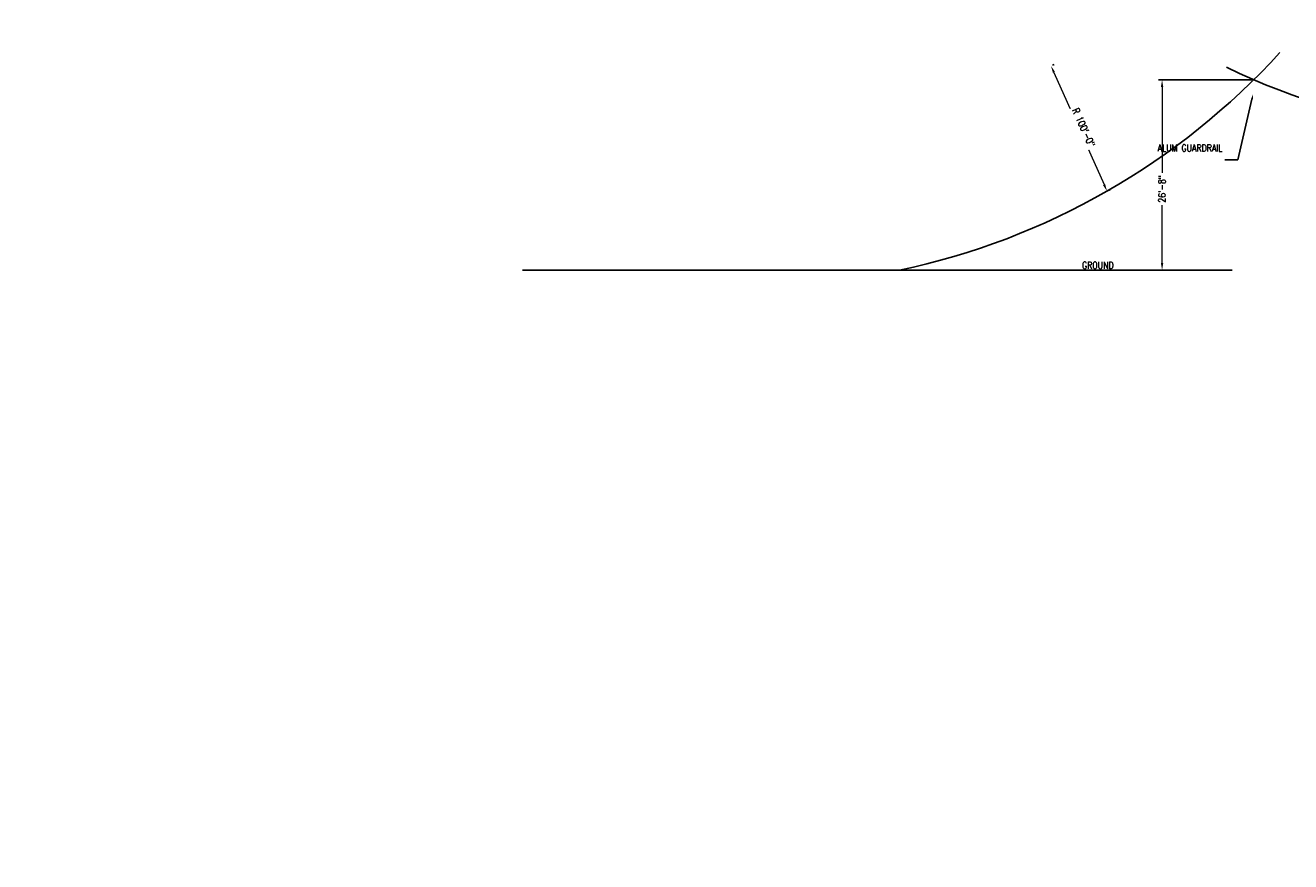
# Model space of a CAD drawing. Header units: inches. Extents: x -21414 to 10640, y -3342 to 4565.
# Tile 3 of 7: x -2027 to 98, y 1406 to 2812. Entities that reach past the tile are written whole.
import ezdxf
from ezdxf import colors
from ezdxf.entities.mleader import LeaderData, LeaderLine
from ezdxf.math import Vec2, Vec3

# ---------------------------------------------------------------- set-up
doc = ezdxf.new("R2010")
doc.units = ezdxf.units.IN
doc.header["$MEASUREMENT"] = 0
doc.layers.get('Defpoints').update_dxf_attribs({"color": 6})
for name, color, linetype, lineweight in [('E-ANNO-DIMS', 1, 'Continuous', 9), ('E-GRND-CIRC', 4, 'Continuous', 50), ('G-Anno-Std-Scrn', 8, 'Continuous', 35), ('G-Bgrd-Std-Scrn', 250, 'Continuous', 35)]:
    doc.layers.add(name, color=color, linetype=linetype, lineweight=lineweight)
doc.styles.add('Annotative', font='romans.shx', dxfattribs={"width": 0.8, "height": 0.125})
doc.dimstyles.new('Annotative', dxfattribs={"dimscale": 0, "dimtxt": 0.125, "dimasz": 0.125, "dimexe": 0.0625, "dimexo": 0.03125, "dimgap": 0.03125, "dimtad": 1, "dimdec": 3, "dimzin": 3, "dimdsep": 46, "dimlunit": 4, "dimtxsty": 'Annotative', "dimcen": 0.09, "dimclrd": 256, "dimclrt": 2, "dimazin": 2, "dimtfac": 1, "dimtdec": 3, "dimtmove": 1, "dimatfit": 3, "dimfxl": 1, "dimtfill": 1, "dimfrac": 2, "dimtolj": 1, "dimtzin": 0, "dimlwd": -1, "dimarcsym": 0})

# ---------------------------------------------------------------- blocks, each defined once
blk = doc.blocks.new('*D11')
at = {"layer": 'Defpoints', "color": 0, "lineweight": -3, "transparency": 16777216}
for p in [(-304.6, 2743.4), (-210.6, 2532.8), (-210.5, 2532.8)]:
    blk.add_point(p, dxfattribs=at)
at = {"layer": 'E-ANNO-DIMS', "color": 0, "lineweight": -2, "transparency": 16777216}
for p, q in [((-301.8, 2744.6), (-299, 2745.8)), ((-207.9, 2534), (-205.1, 2535.3))]:
    blk.add_line(p, q, dxfattribs=at)
at = {"layer": 'E-ANNO-DIMS', "transparency": 16777216}
blk.add_line((-299.6, 2732.4), (-215.4, 2543.8), dxfattribs=at)
at = {"layer": 'E-ANNO-DIMS', "lineweight": -3, "transparency": 16777216}
for points in [[(-297.8, 2733.2), (-301.4, 2731.6), (-304.5, 2743.4)], [(-213.6, 2544.6), (-217.3, 2543), (-210.5, 2532.8)]]:
    blk.add_solid(points, dxfattribs=at)
at = {"layer": 'E-ANNO-DIMS', "color": 2, "lineweight": -3, "transparency": 16777216, "insert": (-249.9, 2639.8), "char_height": 12, "attachment_point": 5, "rotation": 294.048, "style": 'Annotative', "bg_fill": 3, "box_fill_scale": 1.25, "bg_fill_color": 256, "bg_fill_true_color": 13158600, "bg_fill_transparency": 0}
blk.add_mtext('\\A1;R 100\'-0"', dxfattribs=at)
blk = doc.blocks.new('*D12')
at = {"layer": 'Defpoints', "color": 0, "lineweight": -3, "transparency": 16777216}
for p in [(35.8, 2720), (-118, 2400), (-36.9, 2400)]:
    blk.add_point(p, dxfattribs=at)
at = {"layer": 'E-ANNO-DIMS', "color": 0, "lineweight": -2, "transparency": 16777216}
for p, q in [((32.8, 2720), (-124, 2720)), ((-39.9, 2400), (-124, 2400))]:
    blk.add_line(p, q, dxfattribs=at)
at = {"layer": 'E-ANNO-DIMS', "transparency": 16777216}
for p, q in [((-118, 2708), (-118, 2563.6)), ((-118, 2412), (-118, 2509.6))]:
    blk.add_line(p, q, dxfattribs=at)
at = {"layer": 'E-ANNO-DIMS', "lineweight": -3, "transparency": 16777216}
for points in [[(-120, 2708), (-116, 2708), (-118, 2720)], [(-120, 2412), (-116, 2412), (-118, 2400)]]:
    blk.add_solid(points, dxfattribs=at)
at = {"layer": 'E-ANNO-DIMS', "color": 2, "lineweight": -3, "transparency": 16777216, "insert": (-118, 2536.6), "char_height": 12, "attachment_point": 5, "rotation": 90, "style": 'Annotative', "bg_fill": 3, "box_fill_scale": 1.25, "bg_fill_color": 256, "bg_fill_true_color": 13158600, "bg_fill_transparency": 0}
blk.add_mtext('\\A1;26\'-8"', dxfattribs=at)

msp = doc.modelspace()

# ---------------------------------------------------------------- linework, layer by layer
at = {"layer": 'E-GRND-CIRC', "lineweight": -3}
msp.add_arc((-807.184, 3574.0092), 1200, 281.9465802, 317.676146, dxfattribs=at)

# ---------------------------------------------------------------- next in the draw order: dimensions: what is measured, and where the dimension line sits
at = {"layer": 'E-ANNO-DIMS', "lineweight": -3}
dim = msp.add_linear_dim(base=(-210.5478, 2532.8362), p1=(-304.5605, 2743.3533), p2=(-210.6088, 2532.809), angle=294.0479707, text='R 100\'-0"', dimstyle='Annotative', override={"dimscale": 0, "dimtxt": 0.125, "dimpost": '\\X', "dimclrt": 2}, dxfattribs=at)
dim.commit()
dim.dimension.update_dxf_attribs({"geometry": '*D11', "text_midpoint": (-259.1145, 2635.6513), "dimtype": 161})
dim = msp.add_linear_dim(base=(-117.9741, 2400), p1=(35.835, 2720.0003), p2=(-36.9077, 2400), angle=90, dimstyle='Annotative', override={"dimpost": '\\X'}, dxfattribs=at)
dim.commit()
dim.dimension.update_dxf_attribs({"geometry": '*D12', "text_midpoint": (-117.9741, 2536.599), "dimtype": 160, "text_rotation": 90})

# ---------------------------------------------------------------- next in the draw order: linework, layer by layer
at = {"layer": 'E-GRND-CIRC', "lineweight": -3}
msp.add_arc((511.197, 3822.0724), 1200, 244.2698239, 280.5793111, dxfattribs=at)
at = {"layer": 'G-Bgrd-Std-Scrn', "lineweight": -3}
msp.add_line((0, 2400), (-1192.548, 2400), dxfattribs=at)

# ---------------------------------------------------------------- next in the draw order: leaders
at = {"layer": 'G-Anno-Std-Scrn', "lineweight": -3}
ml = msp.add_multileader_mtext('Standard', dxfattribs=at)
ml.set_content('GROUND', color=256, style='Annotative')
ml.set_leader_properties()
ml.build(insert=Vec2(0, 0))
ml.multileader.update_dxf_attribs({"text_right_attachment_type": 3, "dogleg_length": 0.36, "arrow_head_size": 9, "scale": 96})
ctx = ml.context
ctx.base_point, ctx.scale, ctx.char_height, ctx.arrow_head_size, ctx.landing_gap_size, ctx.plane_origin = Vec3(-259.9792, 4208.2969), 96, 12, 9, 4.32, Vec3(-237.2141, 4343.9606)
ctx.right_attachment, ctx.text_align_type = 3, 2
notes = []
notes.append((ctx, [(0, (0, 0, 0), (0, 0), (1, 0), 1, [])]))
ctx.mtext.insert, ctx.mtext.width, ctx.mtext.alignment, ctx.mtext.flow_direction = Vec3(-199.4306, 4214.2969), 98.887978, 3, 5
ml = msp.add_multileader_mtext('Standard', dxfattribs=at)
ml.set_content('GROUND', color=256, style='Annotative')
ml.set_leader_properties()
ml.build(insert=Vec2(0, 0))
ml.multileader.update_dxf_attribs({"text_right_attachment_type": 3, "dogleg_length": 0.36, "arrow_head_size": 9, "scale": 96})
ctx = ml.context
ctx.base_point, ctx.scale, ctx.char_height, ctx.arrow_head_size, ctx.landing_gap_size, ctx.plane_origin = Vec3(1635.3536, 4208.2969), 96, 12, 9, 4.32, Vec3(1658.1186, 4343.9606)
ctx.right_attachment, ctx.text_align_type = 3, 2
notes.append((ctx, [(0, (0, 0, 0), (0, 0), (1, 0), 1, [])]))
ctx.mtext.insert, ctx.mtext.width, ctx.mtext.alignment, ctx.mtext.flow_direction = Vec3(1695.9022, 4214.2969), 98.887978, 3, 5
ml = msp.add_multileader_mtext('Standard', dxfattribs=at)
ml.set_content('{\\Fromans|c0;ALUM GUARDRAIL}', color=256, style='Annotative')
ml.set_leader_properties()
ml.build(insert=Vec2(0, 0))
ml.multileader.update_dxf_attribs({"text_right_attachment_type": 3, "dogleg_length": 0.36, "arrow_head_size": 9, "scale": 96})
ctx = ml.context
ctx.base_point, ctx.scale, ctx.char_height, ctx.arrow_head_size, ctx.landing_gap_size, ctx.plane_origin = Vec3(-95.5713, 2605.2668), 96, 12, 9, 4.32, Vec3(-56.746, 2835.7737)
ctx.right_attachment, ctx.text_align_type = 3, 2
notes.append((ctx, [(1, (1, 1, 0), (9.4416, 2585.2668), (-1, 0), 21.8586, [(0, [(35, 2696.3292)], 0, [])])]))
ctx.mtext.insert, ctx.mtext.width, ctx.mtext.alignment, ctx.mtext.flow_direction = Vec3(-16.737, 2611.2668), 98.887978, 3, 5
ml = msp.add_multileader_mtext('Standard', dxfattribs=at)
ml.set_content('EARTH COVERED', color=256, style='Annotative')
ml.set_leader_properties()
ml.build(insert=Vec2(0, 0))
ml.multileader.update_dxf_attribs({"text_right_attachment_type": 3, "dogleg_length": 0.36, "arrow_head_size": 9, "scale": 96})
ctx = ml.context
ctx.base_point, ctx.scale, ctx.char_height, ctx.arrow_head_size, ctx.landing_gap_size, ctx.plane_origin = Vec3(157.8066, 2548.0914), 96, 12, 9, 4.32, Vec3(383.8693, 2643.7551)
ctx.right_attachment, ctx.text_align_type = 3, 2
notes.append((ctx, [(0, (1, 1, 0), (238.1455, 2528.0914), (-1, 0), 9.9846, [(0, [(242.4321, 2620.5741)], 0, [])])]))
ctx.mtext.insert, ctx.mtext.width, ctx.mtext.alignment, ctx.mtext.flow_direction = Vec3(223.8409, 2554.0914), 98.887978, 3, 5
ml = msp.add_multileader_mtext('Standard', dxfattribs=at)
ml.set_content('GROUND', color=256, style='Annotative')
ml.set_leader_properties()
ml.build(insert=Vec2(0, 0))
ml.multileader.update_dxf_attribs({"text_right_attachment_type": 3, "dogleg_length": 0.36, "arrow_head_size": 9, "scale": 96})
ctx = ml.context
ctx.base_point, ctx.scale, ctx.char_height, ctx.arrow_head_size, ctx.landing_gap_size, ctx.plane_origin = Vec3(-259.9792, 2408.2969), 96, 12, 9, 4.32, Vec3(-237.2141, 2543.9606)
ctx.right_attachment, ctx.text_align_type = 3, 2
notes.append((ctx, [(0, (0, 0, 0), (0, 0), (1, 0), 1, [])]))
ctx.mtext.insert, ctx.mtext.width, ctx.mtext.alignment, ctx.mtext.flow_direction = Vec3(-199.4306, 2414.2969), 98.887978, 3, 5
ml = msp.add_multileader_mtext('Standard', dxfattribs=at)
ml.set_content('GROUND', color=256, style='Annotative')
ml.set_leader_properties()
ml.build(insert=Vec2(0, 0))
ml.multileader.update_dxf_attribs({"text_right_attachment_type": 3, "dogleg_length": 0.36, "arrow_head_size": 9, "scale": 96})
ctx = ml.context
ctx.base_point, ctx.scale, ctx.char_height, ctx.arrow_head_size, ctx.landing_gap_size, ctx.plane_origin = Vec3(1462.848, 2408.2969), 96, 12, 9, 4.32, Vec3(1485.613, 2543.9606)
ctx.right_attachment, ctx.text_align_type = 3, 2
notes.append((ctx, [(0, (0, 0, 0), (0, 0), (1, 0), 1, [])]))
ctx.mtext.insert, ctx.mtext.width, ctx.mtext.alignment, ctx.mtext.flow_direction = Vec3(1523.3966, 2414.2969), 98.887978, 3, 5
for ctx, leaders in notes:
    for number, flags, end, landing, length, lines in leaders:
        leader = LeaderData()
        leader.index, (leader.has_last_leader_line, leader.has_dogleg_vector, leader.attachment_direction) = number, flags
        leader.last_leader_point, leader.dogleg_vector, leader.dogleg_length = Vec3(end), Vec3(landing), length
        for number, points, colour, breaks in lines:
            line = LeaderLine()
            line.index, line.vertices, line.color, line.breaks = number, Vec3.list(points), colors.encode_raw_color(colour), breaks
            leader.lines.append(line)
        ctx.leaders.append(leader)

doc.saveas('drawing.dxf')
